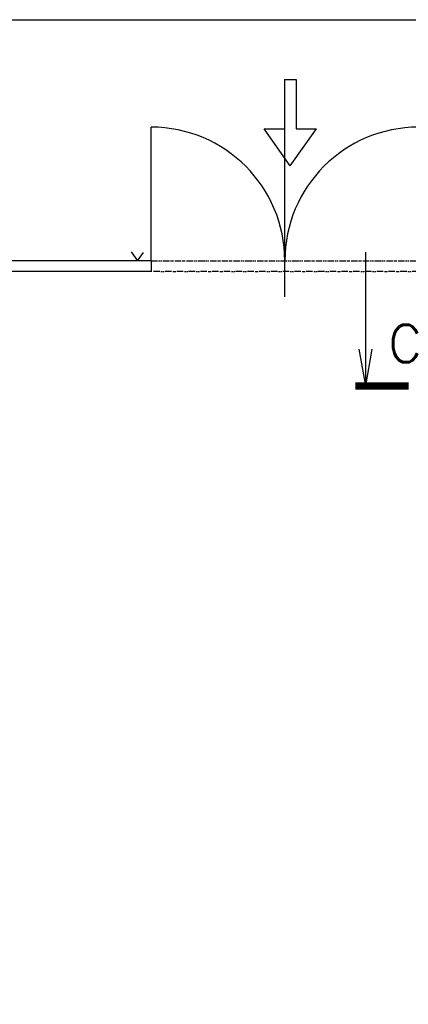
# Model space of a CAD drawing. Header units: millimetres. Extents: x -637441 to -130928, y -380379 to -53767.
# Tile 84 of 193: x -539460 to -532188, y -149581 to -131168. Entities that reach past the tile are written whole.
import ezdxf
from ezdxf.enums import TextEntityAlignment as Align

# ---------------------------------------------------------------- set-up
doc = ezdxf.new("R2010")
doc.units = ezdxf.units.MM
doc.header["$LTSCALE"] = 10
doc.linetypes.add('ACAD_ISO12W100', pattern=[22, 12, -3, 0.5, -3, 0.5, -3])
doc.layers.add('CKKOTY', color=7, linetype='Continuous', lineweight=25)
doc.layers.add('CKSYMBOLY', color=7, linetype='Continuous', lineweight=25)
for name, color, linetype in [('Kóty', 7, 'Continuous'), ('SLABĚ', 7, 'Continuous'), ('Výplně otvorů', 7, 'Continuous')]:
    doc.layers.add(name, color=color, linetype=linetype)
doc.styles.get("Standard").update_dxf_attribs({"font": 'simplex.shx', "width": 0.8})

# ---------------------------------------------------------------- blocks, each defined once
blk = doc.blocks.new('rez2_dl')
for q in [(0, 2.5), (-0.122, 0.689), (0.122, 0.689)]:
    blk.add_line((0, 0), q)
at = {"const_width": 0.14}
for points in [[(-0.196, 0), (0.804, 0)], [(1.084, 0), (1.224, 0)], [(1.504, 0), (2.504, 0)]]:
    blk.add_lwpolyline(points, dxfattribs=at)
blk.add_attdef('A', (0.422, 0.445), '', height=0.7, rotation=360)
blk.add_attdef('A', text='', height=0.7, rotation=270).set_placement((0.397, 0.502), align=Align.RIGHT)

msp = doc.modelspace()

# ---------------------------------------------------------------- linework, layer by layer
at = {"layer": 'CKKOTY', "color": 7}
msp.add_lwpolyline([(-542951.964, -131167.738), (-458951.964, -131167.738), (-458951.964, -190567.738), (-542951.964, -190567.738)], close=True, dxfattribs=at)
at = {"layer": 'Kóty'}
msp.add_line((-534498.794, -136350.527), (-534498.794, -132841.386), dxfattribs=at)
at = {"layer": 'SLABĚ'}
for p, q in [((-534505.321, -132288.751), (-534505.321, -133210.416)), ((-534505.321, -132288.751), (-534288.239, -132288.751)), ((-534288.239, -132288.751), (-534288.239, -133210.416)), ((-534887.767, -133210.416), (-534505.321, -133210.416)), ((-534396.78, -133899.728), (-534887.767, -133210.416)), ((-534396.78, -133899.728), (-533905.794, -133210.416)), ((-534288.239, -133210.416), (-533905.794, -133210.416)), ((-537376.438, -135508.651), (-537252.704, -135678.613)), ((-536998.794, -135677.266), (-541534.314, -135677.266)), ((-537252.704, -135678.613), (-537144.437, -135524.102)), ((-536998.794, -135677.266), (-536998.794, -135877.266)), ((-536998.794, -135877.266), (-541534.314, -135877.266))]:
    msp.add_line(p, q, dxfattribs=at)
at = {"layer": 'Výplně otvorů'}
msp.add_line((-536998.794, -135677.266), (-536998.794, -133177.266), dxfattribs=at)
at = {"layer": 'Výplně otvorů', "linetype": 'ACAD_ISO12W100', "lineweight": -3}
for p, q in [((-536998.794, -135677.266), (-531998.794, -135677.266)), ((-531998.794, -135877.266), (-536998.794, -135877.266))]:
    msp.add_line(p, q, dxfattribs=at)
at = {"layer": 'Výplně otvorů', "lineweight": -3}
for centre, start, end in [((-536998.794, -135677.266), 0, 90), ((-531998.794, -135677.266), 90, 180)]:
    msp.add_arc(centre, 2500, start, end, dxfattribs=at)

# ---------------------------------------------------------------- block references
at = {"layer": 'CKSYMBOLY', "color": 7}
ref = msp.add_blockref('rez2_dl', (-532985.287, -138017.225), dxfattribs=dict(at, xscale=1000, yscale=1000, zscale=1000))
ref.add_attrib('A', 'C', (-532563.683, -137572.637), dxfattribs={"layer": '0', "height": 700})

doc.saveas('drawing.dxf')
